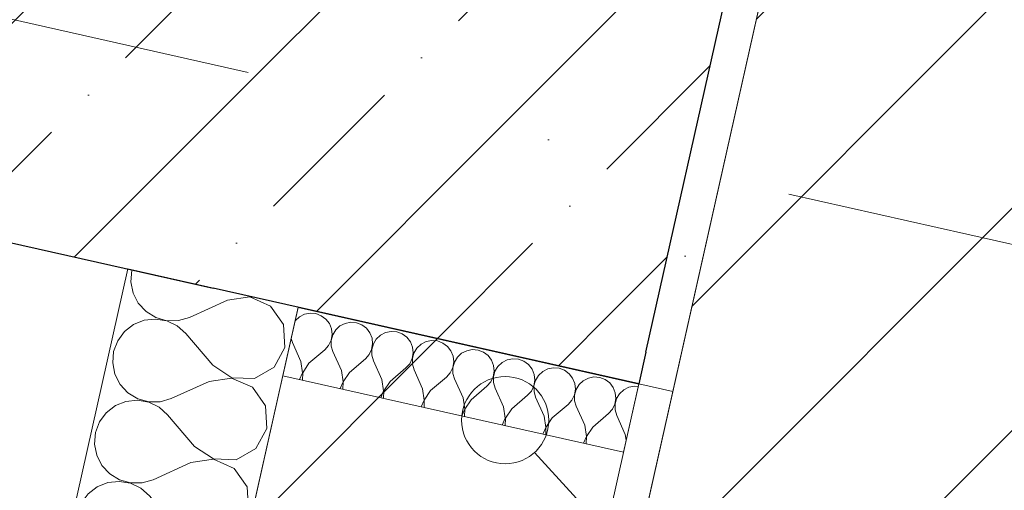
# Model space of a CAD drawing. Header units: millimetres. Extents: x -7213913 to -6930487, y 6129472 to 6353620.
# Tile 145 of 256: x -7191637 to -7191073, y 6174886 to 6175156. Entities that reach past the tile are written whole.
import ezdxf
from ezdxf.enums import TextEntityAlignment as Align

# ---------------------------------------------------------------- set-up
doc = ezdxf.new("R2010")
doc.units = ezdxf.units.MM
doc.header["$MEASUREMENT"] = 0
doc.linetypes.add('Штрихпунктирная', pattern=[670.277762, 352.777767, -176.388884, 0, -141.111112])
for name, color, linetype, lineweight in [('0_Ном._пера__1', 7, 'Continuous', 0), ('0_Ном._пера__120', 7, 'Continuous', 0), ('S - МОП.АР_Ном._пера__2', 8, 'Continuous', 15), ('АР-Стены_внешние_.АР_Ном._пера__1', 7, 'Continuous', 0), ('АР-Стены_внутренние_пилоны.АР_Ном._пера__1', 7, 'Continuous', 15), ('АР-Стены_Перегородки_межквартирные_200.АР_Ном._пера__1', 7, 'Continuous', 15), ('АР-Чертеж-Оси_Осевые размеры.АР_Ном._пера__120', 7, 'Continuous', 0), ('МГН.АР_Ном._пера__120', 7, 'Continuous', 0), ('Паспорта Зон Archicad_Ном._пера__1', 7, 'Continuous', 0)]:
    doc.layers.add(name, color=color, linetype=linetype, lineweight=lineweight)
for name, color, linetype in [('S - МОП.АР', 7, 'Continuous'), ('АР-Стены_внутренние_пилоны.АР', 7, 'Continuous'), ('АР-Стены_Перегородки_межквартирные_200.АР', 7, 'Continuous'), ('АР-Чертеж-Оси_Осевые размеры.АР', 7, 'Continuous')]:
    doc.layers.add(name, color=color, linetype=linetype)
doc.styles.add('РЎР“Р•РќР•Р\xa0Р\x98Р\xa0_РЎРўР\x98Р›Р¬_2', font='calibri.ttf')
doc.styles.add('РЎР“Р•РќР•Р\xa0Р\x98Р\xa0_РЎРўР\x98Р›Р¬_3', font='GOST_Common.ttf')
doc.styles.add('РЎР“Р•РќР•Р\xa0Р\x98Р\xa0_РЎРўР\x98Р›Р¬_5', font='GOTHIC.TTF')
pattern_1 = [(45, (-6566190.34, 6562677.8), (-84.852814, 84.852814), []), (45, (-6566232.77, 6562720.22), (-84.852814, 84.852814), [90, -30, 0, -30])]
pattern_2 = [(45, (-6566190.34, 6563027.8), (-111.369318, 111.369318), [0, -105, 0, -157.5]), (110, (-6565840.34, 6563027.8), (148.001588, 53.868173), [0, -77, 0, -133])]

# ---------------------------------------------------------------- blocks, each defined once
blk = doc.blocks.new('Лифтовой холл _ ПБЗ_1_48_1', base_point=(-7188853.33, 6178755.24))
at = {"layer": 'S - МОП.АР_Ном._пера__2', "color": 8, "linetype": 'Continuous', "lineweight": 15, "flags": 128}
blk.add_lwpolyline([(-7192033.86, 6181367.83), (-7192391.05, 6179777.45), (-7190283.55, 6179304.11), (-7191317.83, 6174699.02), (-7187902.9, 6173932.05), (-7186511.43, 6180127.52)], close=True, dxfattribs=at)
at = {"layer": 'Паспорта Зон Archicad_Ном._пера__1', "color": 7, "lineweight": 0, "style": 'РЎР“Р•РќР•Р\xa0Р\x98Р\xa0_РЎРўР\x98Р›Р¬_3'}
blk.add_attdef('ROOM_NUMBER', text='', height=350, rotation=347.3417, dxfattribs=at).set_placement((-7188399.64, 6179289.76), align=Align.MIDDLE_CENTER)
at = {"layer": 'Паспорта Зон Archicad_Ном._пера__1', "color": 7, "lineweight": 0, "style": 'РЎР“Р•РќР•Р\xa0Р\x98Р\xa0_РЎРўР\x98Р›Р¬_2'}
blk.add_attdef('ROOM_AREA', text='', height=200, rotation=347.3417, dxfattribs=at).set_placement((-7188113.8, 6178681.98), align=Align.MIDDLE_RIGHT)
blk = doc.blocks.new('Стена_180_1', base_point=(-7191377.14, 6175096.67))
at = {"layer": 'АР-Стены_внутренние_пилоны.АР', "linetype": 'Continuous', "lineweight": 0, "true_color": 0x000000}
h = blk.add_hatch(dxfattribs=at)
h.set_pattern_fill('ШТУКАТУРКА__ГИПС_01_0001', color=18, style=0, pattern_type=2)
h.set_pattern_definition(pattern_2)
h.paths.add_polyline_path([(-7191278.51, 6174965.38), (-7191263.05, 6174942.93), (-7191076.79, 6175772.27), (-7191096.3, 6175776.65)])
h = blk.add_hatch(dxfattribs=at)
h.set_pattern_fill('ЖЕЛЕЗОБЕТОН__PROJECT__0001', color=18, style=0, pattern_type=2)
h.set_pattern_definition(pattern_1)
h.paths.add_polyline_path([(-7191278.51, 6174965.38), (-7191471.7, 6175246.02), (-7191526.49, 6175002.1), (-7191282.57, 6174947.31)])
h = blk.add_hatch(dxfattribs=at)
h.set_pattern_fill('ЖЕЛЕЗОБЕТОН__PROJECT__0001', color=18, style=0, pattern_type=2)
h.set_pattern_definition(pattern_1)
h.paths.add_polyline_path([(-7191471.7, 6175246.02), (-7191278.51, 6174965.38), (-7191227.78, 6175191.24)])
h = blk.add_hatch(dxfattribs=at)
h.set_pattern_fill('ШТУКАТУРКА__ГИПС_01_0001', color=18, style=0, pattern_type=2)
h.set_pattern_definition(pattern_2)
h.paths.add_polyline_path([(-7191278.51, 6174965.38), (-7191282.57, 6174947.31), (-7191263.05, 6174942.93)])
at = {"layer": 'АР-Стены_внутренние_пилоны.АР_Ном._пера__1', "color": 7, "linetype": 'Continuous', "lineweight": 30}
for q in [(-7191227.78, 6175191.24), (-7191282.57, 6174947.31)]:
    blk.add_line((-7191278.51, 6174965.38), q, dxfattribs=at)
at = {"layer": 'АР-Стены_внутренние_пилоны.АР_Ном._пера__1', "color": 7, "linetype": 'Continuous', "lineweight": 0, "flags": 128}
for points in [[(-7191263.05, 6174942.93), (-7191076.79, 6175772.27)], [(-7191263.05, 6174942.93), (-7191282.57, 6174947.31)]]:
    blk.add_lwpolyline(points, dxfattribs=at)
at = {"layer": 'АР-Стены_внутренние_пилоны.АР_Ном._пера__1', "color": 7, "linetype": 'Continuous', "lineweight": 30, "flags": 128}
blk.add_lwpolyline([(-7191282.57, 6174947.31), (-7191526.49, 6175002.1)], dxfattribs=at)
blk = doc.blocks.new('Стена_182_1', base_point=(-7193465.12, 6175565.61))
at = {"layer": 'АР-Стены_внутренние_пилоны.АР', "linetype": 'Continuous', "lineweight": 0, "true_color": 0x000000}
h = blk.add_hatch(dxfattribs=at)
h.set_pattern_fill('ЖЕЛЕЗОБЕТОН__PROJECT__0001', color=18, style=0, pattern_type=2)
h.set_pattern_definition(pattern_1)
h.paths.add_polyline_path([(-7193315.77, 6175660.18), (-7193370.55, 6175416.26), (-7191526.49, 6175002.1), (-7191471.7, 6175246.02)])
at = {"layer": 'АР-Стены_внутренние_пилоны.АР_Ном._пера__1', "color": 7, "linetype": 'Continuous', "lineweight": 30, "flags": 128}
blk.add_lwpolyline([(-7193614.48, 6175471.04), (-7191526.49, 6175002.1)], dxfattribs=at)
blk = doc.blocks.new('Стена_203_1', base_point=(-7191445.87, 6174676.55))
at = {"layer": 'АР-Стены_Перегородки_межквартирные_200.АР', "linetype": 'Continuous', "lineweight": 0, "true_color": 0x000000}
h = blk.add_hatch(dxfattribs=at)
h.set_pattern_fill('БЛОКИ_БЕТОННЫЕ_ЭФФЕКТИВН_78', color=18, style=0, pattern_type=2)
h.set_pattern_definition([(45, (-6566190.34, 6562677.8), (-127.279217, 127.279217), [])])
h.paths.add_polyline_path([(-7191348.3, 6174654.63), (-7191282.57, 6174947.31), (-7191477.7, 6174991.14), (-7191543.44, 6174698.46)])
h = blk.add_hatch(dxfattribs=at)
h.set_pattern_fill('ШТУКАТУРКА__ГИПС_01_0001', color=18, style=0, pattern_type=2)
h.set_pattern_definition(pattern_2)
h.paths.add_polyline_path([(-7191328.78, 6174650.25), (-7191263.05, 6174942.93), (-7191282.57, 6174947.31), (-7191348.3, 6174654.63)])
at = {"layer": 'АР-Стены_Перегородки_межквартирные_200.АР_Ном._пера__1', "color": 7, "linetype": 'Continuous', "lineweight": 15}
blk.add_line((-7191348.3, 6174654.63), (-7191282.57, 6174947.31), dxfattribs=at)
at = {"layer": 'АР-Стены_Перегородки_межквартирные_200.АР_Ном._пера__1', "color": 7, "linetype": 'Continuous', "lineweight": 15, "flags": 128}
for points in [[(-7191477.7, 6174991.14), (-7191543.44, 6174698.46)], [(-7191282.57, 6174947.31), (-7191477.7, 6174991.14)], [(-7191348.3, 6174654.63), (-7191543.44, 6174698.46)]]:
    blk.add_lwpolyline(points, dxfattribs=at)
at = {"layer": 'АР-Стены_Перегородки_межквартирные_200.АР_Ном._пера__1', "color": 7, "linetype": 'Continuous', "lineweight": 0, "flags": 128}
for points in [[(-7191263.05, 6174942.93), (-7191282.57, 6174947.31)], [(-7191328.78, 6174650.25), (-7191263.05, 6174942.93)], [(-7191328.78, 6174650.25), (-7191348.3, 6174654.63)]]:
    blk.add_lwpolyline(points, dxfattribs=at)
blk = doc.blocks.new('*X821', base_point=(-6566190.34, 6562677.79))
at = {"layer": 'АР-Стены_внешние_.АР_Ном._пера__1', "color": 7, "linetype": 'Continuous', "lineweight": 0}
for p, q in [((-7191477, 6174985.63), (-7191479.41, 6174983.39)), ((-7191474.08, 6174987.12), (-7191477, 6174985.63)), ((-7191470.85, 6174987.75), (-7191474.08, 6174987.12)), ((-7191467.58, 6174987.48), (-7191470.85, 6174987.75)), ((-7191464.5, 6174986.32), (-7191467.58, 6174987.48)), ((-7191461.86, 6174984.37), (-7191464.5, 6174986.32)), ((-7191479.41, 6174983.39), (-7191479.46, 6174983.3)), ((-7191459.85, 6174981.77), (-7191461.86, 6174984.37)), ((-7191458.63, 6174978.73), (-7191459.85, 6174981.77)), ((-7191453.77, 6174980.41), (-7191456.18, 6174978.17)), ((-7191450.84, 6174981.9), (-7191453.77, 6174980.41)), ((-7191447.62, 6174982.53), (-7191450.84, 6174981.9)), ((-7191444.35, 6174982.26), (-7191447.62, 6174982.53)), ((-7191441.27, 6174981.11), (-7191444.35, 6174982.26)), ((-7191438.63, 6174979.16), (-7191441.27, 6174981.11)), ((-7191436.62, 6174976.56), (-7191438.63, 6174979.16)), ((-7191458.85, 6174972.22), (-7191458.29, 6174975.46)), ((-7191457.88, 6174975.37), (-7191458.76, 6174972.2)), ((-7191458.29, 6174975.46), (-7191458.63, 6174978.73)), ((-7191456.18, 6174978.17), (-7191457.88, 6174975.37)), ((-7191435.4, 6174973.51), (-7191436.62, 6174976.56)), ((-7191435.06, 6174970.24), (-7191435.4, 6174973.51)), ((-7191430.54, 6174975.19), (-7191432.95, 6174972.96)), ((-7191427.61, 6174976.68), (-7191430.54, 6174975.19)), ((-7191424.39, 6174977.32), (-7191427.61, 6174976.68)), ((-7191421.12, 6174977.05), (-7191424.39, 6174977.32)), ((-7191418.04, 6174975.89), (-7191421.12, 6174977.05)), ((-7191415.4, 6174973.94), (-7191418.04, 6174975.89)), ((-7191413.39, 6174971.34), (-7191415.4, 6174973.94)), ((-7191481.72, 6174973.28), (-7191481.04, 6174970.98)), ((-7191476.16, 6174960.12), (-7191481.04, 6174970.98)), ((-7191462.46, 6174966.81), (-7191460.28, 6174969.26)), ((-7191460.28, 6174969.26), (-7191458.85, 6174972.22)), ((-7191458.76, 6174972.2), (-7191458.73, 6174968.92)), ((-7191458.73, 6174968.92), (-7191457.81, 6174965.76)), ((-7191435.62, 6174967.01), (-7191435.06, 6174970.24)), ((-7191434.65, 6174970.15), (-7191435.53, 6174966.99)), ((-7191432.95, 6174972.96), (-7191434.65, 6174970.15)), ((-7191412.17, 6174968.29), (-7191413.39, 6174971.34)), ((-7191411.83, 6174965.03), (-7191412.17, 6174968.29)), ((-7191407.31, 6174969.98), (-7191409.72, 6174967.74)), ((-7191404.38, 6174971.47), (-7191407.31, 6174969.98)), ((-7191401.16, 6174972.1), (-7191404.38, 6174971.47)), ((-7191397.89, 6174971.83), (-7191401.16, 6174972.1)), ((-7191394.81, 6174970.67), (-7191397.89, 6174971.83)), ((-7191392.17, 6174968.72), (-7191394.81, 6174970.67)), ((-7191390.16, 6174966.12), (-7191392.17, 6174968.72)), ((-7191471.52, 6174959.08), (-7191462.46, 6174966.81)), ((-7191452.93, 6174954.91), (-7191457.81, 6174965.76)), ((-7191439.23, 6174961.59), (-7191437.05, 6174964.05)), ((-7191437.05, 6174964.05), (-7191435.62, 6174967.01)), ((-7191435.53, 6174966.99), (-7191435.5, 6174963.7)), ((-7191435.5, 6174963.7), (-7191434.58, 6174960.55)), ((-7191412.39, 6174961.79), (-7191411.83, 6174965.03)), ((-7191411.42, 6174964.93), (-7191412.3, 6174961.77)), ((-7191409.72, 6174967.74), (-7191411.42, 6174964.93)), ((-7191388.94, 6174963.08), (-7191390.16, 6174966.12)), ((-7191388.6, 6174959.81), (-7191388.94, 6174963.08)), ((-7191386.49, 6174962.53), (-7191388.19, 6174959.72)), ((-7191384.08, 6174964.76), (-7191386.49, 6174962.53)), ((-7191381.15, 6174966.25), (-7191384.08, 6174964.76)), ((-7191377.93, 6174966.88), (-7191381.15, 6174966.25)), ((-7191374.65, 6174966.61), (-7191377.93, 6174966.88)), ((-7191371.58, 6174965.46), (-7191374.65, 6174966.61)), ((-7191368.94, 6174963.51), (-7191371.58, 6174965.46)), ((-7191366.93, 6174960.91), (-7191368.94, 6174963.51)), ((-7191475.22, 6174953.69), (-7191476.16, 6174960.12)), ((-7191471.52, 6174959.08), (-7191475.12, 6174953.67)), ((-7191448.28, 6174953.86), (-7191439.23, 6174961.59)), ((-7191429.7, 6174949.69), (-7191434.58, 6174960.55)), ((-7191416, 6174956.37), (-7191413.82, 6174958.83)), ((-7191413.82, 6174958.83), (-7191412.39, 6174961.79)), ((-7191412.3, 6174961.77), (-7191412.27, 6174958.48)), ((-7191412.27, 6174958.48), (-7191411.35, 6174955.33)), ((-7191390.59, 6174953.61), (-7191389.16, 6174956.57)), ((-7191389.16, 6174956.57), (-7191388.6, 6174959.81)), ((-7191388.19, 6174959.72), (-7191389.07, 6174956.55)), ((-7191389.07, 6174956.55), (-7191389.04, 6174953.27)), ((-7191365.71, 6174957.86), (-7191366.93, 6174960.91)), ((-7191365.37, 6174954.59), (-7191365.71, 6174957.86)), ((-7191363.25, 6174957.31), (-7191364.96, 6174954.5)), ((-7191360.85, 6174959.54), (-7191363.25, 6174957.31)), ((-7191357.92, 6174961.03), (-7191360.85, 6174959.54)), ((-7191354.7, 6174961.67), (-7191357.92, 6174961.03)), ((-7191351.42, 6174961.4), (-7191354.7, 6174961.67)), ((-7191348.35, 6174960.24), (-7191351.42, 6174961.4)), ((-7191345.71, 6174958.29), (-7191348.35, 6174960.24)), ((-7191343.7, 6174955.69), (-7191345.71, 6174958.29)), ((-7191476.9, 6174949.8), (-7191475.22, 6174953.69)), ((-7191475.12, 6174953.67), (-7191475.27, 6174949.43)), ((-7191451.99, 6174948.47), (-7191452.93, 6174954.91)), ((-7191448.28, 6174953.86), (-7191451.89, 6174948.45)), ((-7191425.05, 6174948.65), (-7191416, 6174956.37)), ((-7191406.47, 6174944.47), (-7191411.35, 6174955.33)), ((-7191401.82, 6174943.43), (-7191392.77, 6174951.16)), ((-7191392.77, 6174951.16), (-7191390.59, 6174953.61)), ((-7191389.04, 6174953.27), (-7191388.12, 6174950.11)), ((-7191367.35, 6174948.4), (-7191365.93, 6174951.36)), ((-7191365.93, 6174951.36), (-7191365.37, 6174954.59)), ((-7191364.96, 6174954.5), (-7191365.83, 6174951.34)), ((-7191365.83, 6174951.34), (-7191365.81, 6174948.05)), ((-7191342.48, 6174952.64), (-7191343.7, 6174955.69)), ((-7191342.13, 6174949.38), (-7191342.48, 6174952.64)), ((-7191340.02, 6174952.09), (-7191341.73, 6174949.29)), ((-7191337.62, 6174954.33), (-7191340.02, 6174952.09)), ((-7191334.69, 6174955.82), (-7191337.62, 6174954.33)), ((-7191331.47, 6174956.45), (-7191334.69, 6174955.82)), ((-7191328.19, 6174956.18), (-7191331.47, 6174956.45)), ((-7191325.12, 6174955.03), (-7191328.19, 6174956.18)), ((-7191322.48, 6174953.07), (-7191325.12, 6174955.03)), ((-7191320.47, 6174950.48), (-7191322.48, 6174953.07)), ((-7191308.24, 6174951.23), (-7191311.46, 6174950.6)), ((-7191304.96, 6174950.96), (-7191308.24, 6174951.23)), ((-7191301.89, 6174949.81), (-7191304.96, 6174950.96)), ((-7191453.67, 6174944.58), (-7191451.99, 6174948.47)), ((-7191451.89, 6174948.45), (-7191452.04, 6174944.21)), ((-7191428.75, 6174943.25), (-7191429.7, 6174949.69)), ((-7191425.05, 6174948.65), (-7191428.66, 6174943.23)), ((-7191383.24, 6174939.26), (-7191388.12, 6174950.11)), ((-7191378.59, 6174938.21), (-7191369.54, 6174945.94)), ((-7191369.54, 6174945.94), (-7191367.35, 6174948.4)), ((-7191365.81, 6174948.05), (-7191364.89, 6174944.9)), ((-7191344.12, 6174943.18), (-7191342.7, 6174946.14)), ((-7191342.7, 6174946.14), (-7191342.13, 6174949.38)), ((-7191341.73, 6174949.29), (-7191342.6, 6174946.12)), ((-7191342.6, 6174946.12), (-7191342.58, 6174942.83)), ((-7191319.25, 6174947.43), (-7191320.47, 6174950.48)), ((-7191318.9, 6174944.16), (-7191319.25, 6174947.43)), ((-7191316.79, 6174946.88), (-7191318.5, 6174944.07)), ((-7191314.38, 6174949.11), (-7191316.79, 6174946.88)), ((-7191311.46, 6174950.6), (-7191314.38, 6174949.11)), ((-7191299.24, 6174947.86), (-7191301.89, 6174949.81)), ((-7191297.24, 6174945.26), (-7191299.24, 6174947.86)), ((-7191296.01, 6174942.21), (-7191297.24, 6174945.26)), ((-7191288.23, 6174945.38), (-7191291.15, 6174943.89)), ((-7191285, 6174946.02), (-7191288.23, 6174945.38)), ((-7191282.89, 6174945.84), (-7191285, 6174946.02)), ((-7191430.43, 6174939.36), (-7191428.75, 6174943.25)), ((-7191428.66, 6174943.23), (-7191428.8, 6174939)), ((-7191405.52, 6174938.04), (-7191406.47, 6174944.47)), ((-7191401.82, 6174943.43), (-7191405.43, 6174938.02)), ((-7191360.01, 6174934.04), (-7191364.89, 6174944.9)), ((-7191355.36, 6174933), (-7191346.3, 6174940.73)), ((-7191346.3, 6174940.73), (-7191344.12, 6174943.18)), ((-7191342.58, 6174942.83), (-7191341.66, 6174939.68)), ((-7191336.78, 6174928.82), (-7191341.66, 6174939.68)), ((-7191320.89, 6174937.97), (-7191319.47, 6174940.92)), ((-7191319.47, 6174940.92), (-7191318.9, 6174944.16)), ((-7191318.5, 6174944.07), (-7191319.37, 6174940.9)), ((-7191319.37, 6174940.9), (-7191319.35, 6174937.62)), ((-7191295.67, 6174938.94), (-7191296.01, 6174942.21)), ((-7191293.56, 6174941.66), (-7191295.27, 6174938.85)), ((-7191291.15, 6174943.89), (-7191293.56, 6174941.66)), ((-7191407.2, 6174934.15), (-7191405.52, 6174938.04)), ((-7191405.43, 6174938.02), (-7191405.57, 6174933.78)), ((-7191382.29, 6174932.82), (-7191383.24, 6174939.26)), ((-7191378.59, 6174938.21), (-7191382.2, 6174932.8)), ((-7191359.06, 6174927.6), (-7191360.01, 6174934.04)), ((-7191332.13, 6174927.78), (-7191323.07, 6174935.51)), ((-7191323.07, 6174935.51), (-7191320.89, 6174937.97)), ((-7191319.35, 6174937.62), (-7191318.43, 6174934.47)), ((-7191313.54, 6174923.61), (-7191318.43, 6174934.47)), ((-7191297.66, 6174932.75), (-7191296.24, 6174935.71)), ((-7191296.24, 6174935.71), (-7191295.67, 6174938.94)), ((-7191295.27, 6174938.85), (-7191296.14, 6174935.69)), ((-7191296.14, 6174935.69), (-7191296.12, 6174932.4)), ((-7191383.97, 6174928.93), (-7191382.29, 6174932.82)), ((-7191382.2, 6174932.8), (-7191382.34, 6174928.56)), ((-7191355.36, 6174933), (-7191358.97, 6174927.58)), ((-7191335.83, 6174922.39), (-7191336.78, 6174928.82)), ((-7191308.9, 6174922.56), (-7191299.84, 6174930.29)), ((-7191299.84, 6174930.29), (-7191297.66, 6174932.75)), ((-7191296.12, 6174932.4), (-7191295.2, 6174929.25)), ((-7191290.31, 6174918.39), (-7191295.2, 6174929.25)), ((-7191360.74, 6174923.71), (-7191359.06, 6174927.6)), ((-7191358.97, 6174927.58), (-7191359.11, 6174923.35)), ((-7191332.13, 6174927.78), (-7191335.74, 6174922.37)), ((-7191312.6, 6174917.17), (-7191313.54, 6174923.61)), ((-7191337.51, 6174918.5), (-7191335.83, 6174922.39)), ((-7191335.74, 6174922.37), (-7191335.88, 6174918.13)), ((-7191314.28, 6174913.28), (-7191312.6, 6174917.17)), ((-7191312.51, 6174917.15), (-7191312.65, 6174912.91)), ((-7191308.9, 6174922.56), (-7191312.51, 6174917.15)), ((-7191289.82, 6174915.01), (-7191290.31, 6174918.39))]:
    blk.add_line(p, q, dxfattribs=at)
blk = doc.blocks.new('Штриховка_2_1', base_point=(-6566190.34, 6562677.79))
at = {"layer": 'АР-Стены_внешние_.АР_Ном._пера__1', "color": 7, "linetype": 'Continuous', "lineweight": 0, "flags": 128}
blk.add_lwpolyline([(-7191282.6, 6174947.16), (-7191477.74, 6174990.98), (-7191486.5, 6174951.95), (-7191291.36, 6174908.13)], close=True, dxfattribs=at)
at = {"layer": 'АР-Стены_внешние_.АР_Ном._пера__1', "color": 7, "linetype": 'Continuous', "lineweight": 0}
blk.add_blockref('*X821', (-6566190.34, 6562677.79), dxfattribs=at)
blk = doc.blocks.new('*X835', base_point=(-6566190.34, 6562677.79))
at = {"layer": '0_Ном._пера__1', "color": 7, "linetype": 'Continuous', "lineweight": 0}
for p, q in [((-7191573.01, 6175012.28), (-7191573.55, 6175005.74)), ((-7191572.92, 6175012.52), (-7191573.01, 6175012.28)), ((-7191573.55, 6175005.74), (-7191572.28, 6174999.29)), ((-7191572.28, 6174999.29), (-7191569.3, 6174993.44)), ((-7191505.42, 6174997.01), (-7191518.3, 6174995.12)), ((-7191505.74, 6174997.43), (-7191505.38, 6174997.19)), ((-7191493.48, 6174991.85), (-7191505.42, 6174997.01)), ((-7191505.38, 6174997.19), (-7191504.55, 6174997.17)), ((-7191569.3, 6174993.44), (-7191564.83, 6174988.62)), ((-7191518.3, 6174995.12), (-7191540.01, 6174985.35)), ((-7191486.03, 6174981.18), (-7191493.48, 6174991.85)), ((-7191564.83, 6174988.62), (-7191559.22, 6174985.21)), ((-7191559.22, 6174985.21), (-7191552.89, 6174983.46)), ((-7191546.32, 6174983.51), (-7191540.01, 6174985.35)), ((-7191572.03, 6174981.27), (-7191577.23, 6174977.26)), ((-7191565.93, 6174983.72), (-7191572.03, 6174981.27)), ((-7191559.4, 6174984.4), (-7191565.93, 6174983.72)), ((-7191552.93, 6174983.27), (-7191559.4, 6174984.4)), ((-7191547.01, 6174980.42), (-7191552.93, 6174983.27)), ((-7191552.89, 6174983.46), (-7191546.32, 6174983.51)), ((-7191542.1, 6174976.06), (-7191547.01, 6174980.42)), ((-7191485.3, 6174968.18), (-7191486.03, 6174981.18)), ((-7191577.23, 6174977.26), (-7191581.13, 6174971.97)), ((-7191526.64, 6174957.95), (-7191542.1, 6174976.06)), ((-7191581.13, 6174971.97), (-7191583.44, 6174965.82)), ((-7191491.51, 6174956.75), (-7191485.3, 6174968.18)), ((-7191583.44, 6174965.82), (-7191583.98, 6174959.28)), ((-7191583.98, 6174959.28), (-7191582.71, 6174952.83)), ((-7191526.64, 6174957.95), (-7191515.81, 6174950.73)), ((-7191502.81, 6174950.29), (-7191491.51, 6174956.75)), ((-7191582.71, 6174952.83), (-7191579.73, 6174946.98)), ((-7191579.73, 6174946.98), (-7191575.27, 6174942.16)), ((-7191528.73, 6174948.65), (-7191550.45, 6174938.89)), ((-7191515.86, 6174950.54), (-7191528.73, 6174948.65)), ((-7191503.91, 6174945.38), (-7191515.86, 6174950.54)), ((-7191515.81, 6174950.73), (-7191502.81, 6174950.29)), ((-7191496.46, 6174934.71), (-7191503.91, 6174945.38)), ((-7191575.27, 6174942.16), (-7191569.65, 6174938.75)), ((-7191582.47, 6174934.81), (-7191587.66, 6174930.79)), ((-7191576.37, 6174937.25), (-7191582.47, 6174934.81)), ((-7191569.83, 6174937.94), (-7191576.37, 6174937.25)), ((-7191563.36, 6174936.81), (-7191569.83, 6174937.94)), ((-7191569.65, 6174938.75), (-7191563.32, 6174937)), ((-7191557.44, 6174933.96), (-7191563.36, 6174936.81)), ((-7191563.32, 6174937), (-7191556.75, 6174937.05)), ((-7191552.53, 6174929.6), (-7191557.44, 6174933.96)), ((-7191556.75, 6174937.05), (-7191550.45, 6174938.89)), ((-7191495.73, 6174921.72), (-7191496.46, 6174934.71)), ((-7191587.66, 6174930.79), (-7191591.57, 6174925.51)), ((-7191537.08, 6174911.48), (-7191552.53, 6174929.6)), ((-7191591.57, 6174925.51), (-7191593.88, 6174919.36)), ((-7191593.88, 6174919.36), (-7191594.42, 6174912.81)), ((-7191501.95, 6174910.29), (-7191495.73, 6174921.72)), ((-7191594.42, 6174912.81), (-7191593.15, 6174906.37)), ((-7191537.08, 6174911.48), (-7191526.25, 6174904.27)), ((-7191593.15, 6174906.37), (-7191590.17, 6174900.51)), ((-7191513.24, 6174903.83), (-7191501.95, 6174910.29)), ((-7191590.17, 6174900.51), (-7191585.7, 6174895.7)), ((-7191539.17, 6174902.19), (-7191560.88, 6174892.43)), ((-7191526.29, 6174904.08), (-7191539.17, 6174902.19)), ((-7191514.34, 6174898.92), (-7191526.29, 6174904.08)), ((-7191526.25, 6174904.27), (-7191513.24, 6174903.83)), ((-7191585.7, 6174895.7), (-7191580.09, 6174892.29)), ((-7191506.9, 6174888.25), (-7191514.34, 6174898.92)), ((-7191586.8, 6174890.79), (-7191592.9, 6174888.35)), ((-7191580.27, 6174891.48), (-7191586.8, 6174890.79)), ((-7191573.8, 6174890.35), (-7191580.27, 6174891.48)), ((-7191580.09, 6174892.29), (-7191573.76, 6174890.54)), ((-7191567.88, 6174887.5), (-7191573.8, 6174890.35)), ((-7191573.76, 6174890.54), (-7191567.19, 6174890.59)), ((-7191567.19, 6174890.59), (-7191560.88, 6174892.43)), ((-7191598.1, 6174884.33), (-7191602, 6174879.05)), ((-7191592.9, 6174888.35), (-7191598.1, 6174884.33)), ((-7191562.97, 6174883.14), (-7191567.88, 6174887.5)), ((-7191506.17, 6174875.26), (-7191506.9, 6174888.25)), ((-7191602, 6174879.05), (-7191604.31, 6174872.9)), ((-7191547.51, 6174865.02), (-7191562.97, 6174883.14)), ((-7191604.31, 6174872.9), (-7191604.85, 6174866.35)), ((-7191512.38, 6174863.83), (-7191506.17, 6174875.26)), ((-7191604.85, 6174866.35), (-7191603.58, 6174859.91)), ((-7191547.51, 6174865.02), (-7191536.68, 6174857.81)), ((-7191523.68, 6174857.37), (-7191512.38, 6174863.83)), ((-7191603.58, 6174859.91), (-7191600.6, 6174854.05)), ((-7191549.6, 6174855.73), (-7191571.32, 6174845.97)), ((-7191536.73, 6174857.62), (-7191549.6, 6174855.73)), ((-7191524.78, 6174852.46), (-7191536.73, 6174857.62)), ((-7191536.68, 6174857.81), (-7191523.68, 6174857.37)), ((-7191600.6, 6174854.05), (-7191596.14, 6174849.24)), ((-7191517.33, 6174841.79), (-7191524.78, 6174852.46)), ((-7191597.24, 6174844.33), (-7191603.34, 6174841.89)), ((-7191590.7, 6174845.02), (-7191597.24, 6174844.33)), ((-7191596.14, 6174849.24), (-7191590.52, 6174845.82)), ((-7191584.23, 6174843.89), (-7191590.7, 6174845.02)), ((-7191590.52, 6174845.82), (-7191584.19, 6174844.08)), ((-7191578.31, 6174841.04), (-7191584.23, 6174843.89)), ((-7191584.19, 6174844.08), (-7191577.62, 6174844.12)), ((-7191577.62, 6174844.12), (-7191571.32, 6174845.97)), ((-7191603.34, 6174841.89), (-7191608.53, 6174837.87)), ((-7191573.4, 6174836.67), (-7191578.31, 6174841.04)), ((-7191516.6, 6174828.8), (-7191517.33, 6174841.79)), ((-7191612.44, 6174832.59), (-7191614.75, 6174826.44)), ((-7191608.53, 6174837.87), (-7191612.44, 6174832.59)), ((-7191557.95, 6174818.56), (-7191573.4, 6174836.67)), ((-7191522.82, 6174817.36), (-7191516.6, 6174828.8)), ((-7191614.75, 6174826.44), (-7191615.29, 6174819.89)), ((-7191615.29, 6174819.89), (-7191614.71, 6174816.94)), ((-7191557.95, 6174818.56), (-7191547.12, 6174811.35)), ((-7191534.11, 6174810.9), (-7191522.82, 6174817.36)), ((-7191547.16, 6174811.16), (-7191560.04, 6174809.27)), ((-7191535.21, 6174806), (-7191547.16, 6174811.16)), ((-7191547.12, 6174811.35), (-7191534.11, 6174810.9)), ((-7191560.04, 6174809.27), (-7191566.87, 6174806.2)), ((-7191529.49, 6174797.8), (-7191535.21, 6174806))]:
    blk.add_line(p, q, dxfattribs=at)
blk = doc.blocks.new('Стена_399_1', base_point=(-7191477.7, 6174991.14))
at = {"layer": '0_Ном._пера__1', "color": 7, "linetype": 'Continuous', "lineweight": 0, "flags": 128}
for points in [[(-7191575.27, 6175013.05), (-7191619.1, 6174817.93)], [(-7191477.7, 6174991.14), (-7191575.27, 6175013.05)], [(-7191521.53, 6174796.01), (-7191477.7, 6174991.14)]]:
    blk.add_lwpolyline(points, dxfattribs=at)
at = {"color": 7, "lineweight": 0}
blk.add_blockref('*X835', (-6566190.34, 6562677.79), dxfattribs=at)
blk = doc.blocks.new('Полилиния_2_1', base_point=(-7186841.84, 6173131.81))
at = {"layer": '0_Ном._пера__120', "color": 7, "linetype": 'Continuous', "lineweight": 0, "flags": 128}
blk.add_lwpolyline([(-7186841.84, 6173131.81), (-7190461.77, 6173944.83), (-7191342.23, 6174908.05)], dxfattribs=at)
at = {"layer": '0_Ном._пера__120', "color": 7, "linetype": 'Continuous', "lineweight": 15}
blk.add_circle((-7191359.1, 6174926.5), 25, dxfattribs=at)
blk = doc.blocks.new('Стандартный Маркер Сетки[187]_1', base_point=(-7209178.45, 6179094.59))
at = {"layer": 'АР-Чертеж-Оси_Осевые размеры.АР_Ном._пера__120', "color": 7, "linetype": 'Штрихпунктирная', "lineweight": 0}
blk.add_line((-7208202.75, 6178875.45), (-7184083.84, 6173458.47), dxfattribs=at)
at = {"layer": 'АР-Чертеж-Оси_Осевые размеры.АР_Ном._пера__120', "color": 7, "lineweight": 0, "style": 'РЎР“Р•РќР•Р\xa0Р\x98Р\xa0_РЎРўР\x98Р›Р¬_5'}
blk.add_attdef('AC_MarkerText_1', text='', height=350, rotation=347.3417, dxfattribs=at).set_placement((-7209596.37, 6179385.23), align=Align.TOP_CENTER)
blk = doc.blocks.new('Стандартный Маркер Сетки[212]_1', base_point=(-7209178.45, 6179094.59))
at = {"layer": 'АР-Чертеж-Оси_Осевые размеры.АР_Ном._пера__120', "color": 7, "linetype": 'Штрихпунктирная', "lineweight": 0}
blk.add_line((-7208202.75, 6178875.45), (-7184083.84, 6173458.47), dxfattribs=at)
at = {"layer": 'АР-Чертеж-Оси_Осевые размеры.АР_Ном._пера__120', "color": 7, "lineweight": 0, "style": 'РЎР“Р•РќР•Р\xa0Р\x98Р\xa0_РЎРўР\x98Р›Р¬_5'}
blk.add_attdef('AC_MarkerText_1', text='', height=350, rotation=347.3417, dxfattribs=at).set_placement((-7209596.37, 6179385.23), align=Align.TOP_CENTER)

msp = doc.modelspace()

# ---------------------------------------------------------------- hatches: boundary and pattern name
at = {"layer": 'МГН.АР_Ном._пера__120', "linetype": 'Continuous', "lineweight": 0}
h = msp.add_hatch(dxfattribs=at)
h.set_pattern_fill('FACE_BRICK_0001', style=0, pattern_type=2)
h.set_pattern_definition([(45, (-6566190.34, 6562677.795), (-63.639609, 63.639609), [])])
h.paths.add_polyline_path([(-7191317.83, 6174699.02), (-7190809.35, 6176962.69), (-7189687.36, 6176710.66), (-7190195.77, 6174446.97)])

# ---------------------------------------------------------------- linework, layer by layer
at = {"layer": 'S - МОП.АР', "color": 254, "linetype": 'Continuous', "lineweight": 0, "true_color": 0xdadada, "flags": 128}
msp.add_lwpolyline([(-7192033.86, 6181367.83), (-7192391.05, 6179777.45), (-7190283.55, 6179304.11), (-7191317.83, 6174699.02), (-7187902.9, 6173932.05), (-7186511.43, 6180127.52)], close=True, dxfattribs=at)
at = {"layer": 'МГН.АР_Ном._пера__120', "color": 7, "linetype": 'Continuous', "lineweight": 0, "flags": 128}
msp.add_lwpolyline([(-7191317.83, 6174699.02), (-7190809.35, 6176962.69), (-7189687.36, 6176710.66), (-7190195.77, 6174446.97)], close=True, dxfattribs=at)

# ---------------------------------------------------------------- block references
at = {"color": 7, "lineweight": 0}
msp.add_blockref('Стена_399_1', (-7191477.7, 6174991.14), dxfattribs=at)
at = {"color": 7, "linetype": 'Continuous', "lineweight": 0}
msp.add_blockref('Полилиния_2_1', (-7186841.84, 6173131.81), dxfattribs=at)
at = {"layer": 'S - МОП.АР', "color": 7, "linetype": 'Continuous', "lineweight": 0}
msp.add_blockref('Лифтовой холл _ ПБЗ_1_48_1', (-7188853.33, 6178755.24), dxfattribs=at)
at = {"layer": 'АР-Стены_внешние_.АР_Ном._пера__1', "color": 7, "linetype": 'Continuous', "lineweight": 0}
msp.add_blockref('Штриховка_2_1', (-6566190.34, 6562677.79), dxfattribs=at)
at = {"layer": 'АР-Стены_внутренние_пилоны.АР', "color": 7, "lineweight": 0}
for name, p in [('Стена_180_1', (-7191377.14, 6175096.67)), ('Стена_182_1', (-7193465.12, 6175565.61))]:
    msp.add_blockref(name, p, dxfattribs=at)
at = {"layer": 'АР-Стены_Перегородки_межквартирные_200.АР', "color": 7, "lineweight": 0}
msp.add_blockref('Стена_203_1', (-7191445.87, 6174676.55), dxfattribs=at)
at = {"layer": 'АР-Чертеж-Оси_Осевые размеры.АР', "color": 8, "linetype": 'Continuous', "lineweight": 15}
for name in ['Стандартный Маркер Сетки[187]_1', 'Стандартный Маркер Сетки[212]_1']:
    msp.add_blockref(name, (-7209178.45, 6179094.59), dxfattribs=at)

doc.saveas('drawing.dxf')
